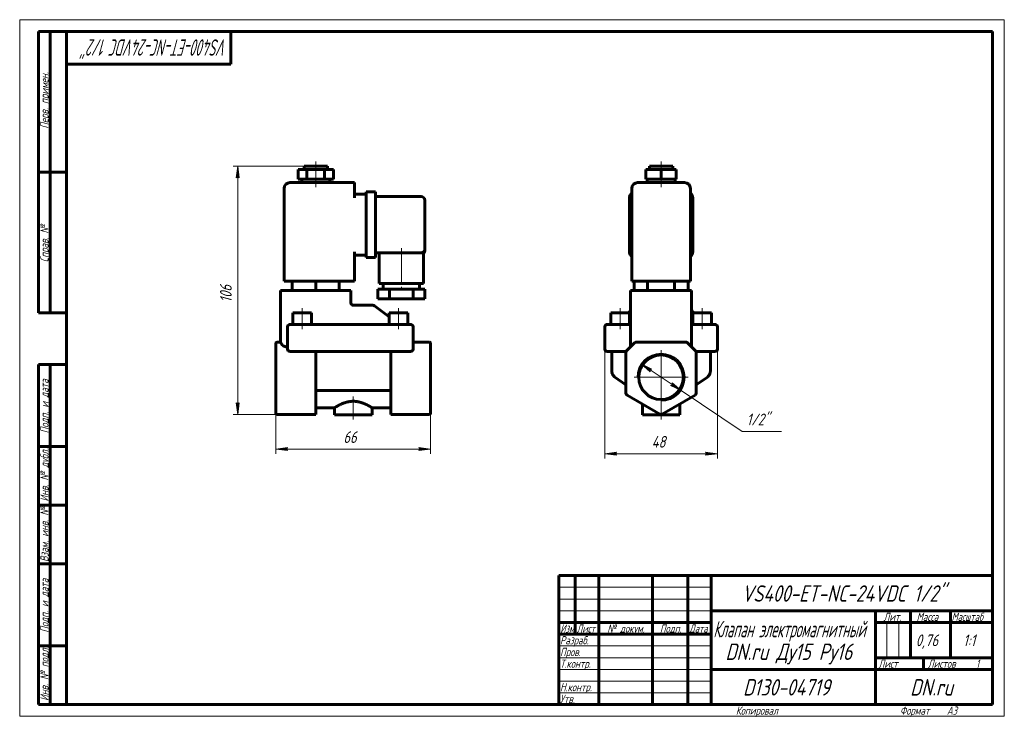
# Model space of a CAD drawing. Header units: millimetres. Extents: x 0 to 420, y 0 to 297.
import ezdxf

# ---------------------------------------------------------------- set-up
doc = ezdxf.new("R2010")
doc.units = ezdxf.units.MM
for name, pattern in [('K5LT_AXLED', [19.5, 15, -1.5, 1.5, -1.5]), ('K5LT_BASIC', [0]), ('K5LT_THIN', [0])]:
    doc.linetypes.add(name, pattern=pattern)
doc.layers.add('Системный слой', color=7, linetype='Continuous')
doc.layers.add('Системный слой (1)', color=251, linetype='Continuous', true_color=0x6c6c6c)
doc.styles.add('KDIMTEXTSTYLE', font='GOST_AU.SHX', dxfattribs={"width": 0.96, "oblique": 15, "height": 5})
doc.styles.add('KTEXTSTYLE', font='GOST_AU.SHX', dxfattribs={"width": 0.96, "height": 5})
doc.dimstyles.new('KDIMSTYLE (1.00)', dxfattribs={"dimtxt": 5, "dimasz": 1, "dimexe": 2, "dimexo": 0, "dimgap": 1, "dimtad": 1, "dimtxsty": 'KDIMTEXTSTYLE', "dimsah": 1, "dimcen": 0, "dimdle": 1, "dimadec": 0, "dimazin": 0, "dimtfac": 0.667, "dimtmove": 0, "dimatfit": 3, "dimfxl": 1, "dimtvp": 1, "dimtolj": 1, "dimtzin": 0, "dimarcsym": 0})

# ---------------------------------------------------------------- blocks, each defined once
blk = doc.blocks.new('U0')
at = {"layer": 'Системный слой (1)', "color": 150, "linetype": 'K5LT_BASIC', "lineweight": 60, "true_color": 0x0080ff}
for p, q in [((286.6, 173.33), (286.6, 173.35)), ((286.64, 173.08), (286.6, 173.33)), ((286.68, 172.98), (286.64, 173.08)), ((286.7, 172.94), (286.68, 172.98)), ((286.71, 172.92), (286.7, 172.94)), ((286.71, 172.91), (286.71, 172.92)), ((286.72, 172.91), (286.71, 172.91)), ((286.72, 172.9), (286.72, 172.91)), ((286.72, 172.89), (286.72, 172.9)), ((286.72, 172.9), (286.72, 172.9)), ((286.72, 172.9), (286.72, 172.9)), ((286.72, 172.9), (286.72, 172.9)), ((286.72, 172.9), (286.72, 172.9)), ((286.72, 172.9), (286.72, 172.9)), ((286.72, 172.9), (286.72, 172.9)), ((286.72, 172.9), (286.72, 172.9)), ((286.72, 172.9), (286.72, 172.9)), ((286.72, 172.9), (286.72, 172.9)), ((286.72, 172.9), (286.72, 172.9)), ((286.72, 172.9), (286.72, 172.9)), ((286.72, 172.9), (286.72, 172.9)), ((286.77, 172.83), (286.72, 172.89))]:
    blk.add_line(p, q, dxfattribs=at)
blk = doc.blocks.new('U1')
at = {"layer": 'Системный слой (1)', "color": 150, "linetype": 'K5LT_BASIC', "lineweight": 60, "true_color": 0x0080ff}
for p, q in [((258.6, 155.52), (258.6, 155.45)), ((258.6, 155.28), (258.6, 155.15))]:
    blk.add_line(p, q, dxfattribs=at)
blk = doc.blocks.new('U2')
at = {"layer": 'Системный слой (1)', "color": 150, "linetype": 'K5LT_BASIC', "lineweight": 60, "true_color": 0x0080ff}
for p, q in [((260.43, 172.83), (260.48, 172.89)), ((260.48, 172.89), (260.49, 172.9)), ((260.49, 172.91), (260.5, 172.92)), ((260.49, 172.9), (260.49, 172.91)), ((260.49, 172.91), (260.49, 172.91)), ((260.49, 172.9), (260.49, 172.9)), ((260.49, 172.9), (260.49, 172.9)), ((260.49, 172.9), (260.49, 172.9)), ((260.49, 172.9), (260.49, 172.9)), ((260.49, 172.9), (260.49, 172.9)), ((260.49, 172.9), (260.49, 172.9)), ((260.49, 172.9), (260.49, 172.9)), ((260.49, 172.9), (260.49, 172.9)), ((260.49, 172.9), (260.49, 172.9)), ((260.49, 172.9), (260.49, 172.9)), ((260.49, 172.9), (260.49, 172.9)), ((260.49, 172.9), (260.49, 172.9)), ((260.5, 172.92), (260.51, 172.94)), ((260.51, 172.94), (260.53, 172.98)), ((260.53, 172.98), (260.56, 173.08)), ((260.56, 173.08), (260.6, 173.33)), ((260.6, 173.33), (260.6, 173.35))]:
    blk.add_line(p, q, dxfattribs=at)
blk = doc.blocks.new('U3')
at = {"layer": 'Системный слой (1)', "color": 150, "linetype": 'K5LT_BASIC', "lineweight": 60, "true_color": 0x0080ff}
for p, q in [((288.6, 155.52), (288.6, 155.45)), ((288.6, 155.28), (288.6, 155.15))]:
    blk.add_line(p, q, dxfattribs=at)
blk = doc.blocks.new('U4')
at = {"layer": 'Системный слой (1)', "color": 150, "linetype": 'K5LT_BASIC', "lineweight": 60, "true_color": 0x0080ff}
for p, q in [((286.6, 181.57), (286.6, 173.35)), ((286.6, 173.35), (286.6, 157.57))]:
    blk.add_line(p, q, dxfattribs=at)
blk = doc.blocks.new('U5')
at = {"layer": 'Системный слой (1)', "color": 30, "linetype": 'K5LT_AXLED', "lineweight": 18, "true_color": 0xff8000}
for q in [(273.6, 156.07), (262.1, 144.57), (285.1, 144.57), (273.6, 133.07)]:
    blk.add_line((273.6, 144.57), q, dxfattribs=at)
blk = doc.blocks.new('D0')
at = {"layer": 'Системный слой (1)'}
for points in [[(254.1, 111.96), (254.6, 112.61), (249.6, 111.96), (254.6, 111.3)], [(292.6, 111.3), (297.6, 111.96), (292.6, 112.61), (293.1, 111.96)]]:
    blk.add_hatch(color=7, dxfattribs=at).paths.add_polyline_path(points)
at = {"layer": 'Системный слой (1)', "color": 7, "linetype": 'K5LT_THIN', "lineweight": 18}
for p, q in [((249.6, 161.32), (249.6, 109.96)), ((297.6, 161.32), (297.6, 109.96)), ((249.6, 111.96), (254.6, 112.61)), ((254.6, 111.3), (249.6, 111.96)), ((254.6, 112.61), (254.1, 111.96)), ((254.1, 111.96), (254.6, 111.3)), ((293.1, 111.96), (292.6, 112.61)), ((292.6, 112.61), (297.6, 111.96)), ((297.6, 111.96), (292.6, 111.3)), ((292.6, 111.3), (293.1, 111.96))]:
    blk.add_line(p, q, dxfattribs=at)
blk.add_wipeout([(269.58, 112.96), (269.58, 120.34), (277.3, 120.34), (277.3, 112.96)]).dxf.layer = 'Системный слой (1)'
blk.add_line((249.6, 111.96), (297.6, 111.96), dxfattribs=at)
at = {"layer": 'Системный слой (1)', "color": 7, "insert": (269.58, 119.54), "char_height": 5, "attachment_point": 1, "style": 'KTEXTSTYLE'}
blk.add_mtext('\\H5.0;\\W1.000;\\Q15;\\Q15;\\W0.965;48', dxfattribs=at)
blk = doc.blocks.new('KDIMARROW_01')
at = {"layer": 'Системный слой'}
blk.add_hatch(color=0, dxfattribs=at).paths.add_polyline_path([(-5, -0.66), (0, 0), (-5, 0.66), (-4.5, 0)])
at = {"layer": 'Системный слой', "color": 0, "linetype": 'K5LT_THIN', "lineweight": 18}
for p, q in [((-4.5, 0), (-5, 0.66)), ((-5, 0.66), (0, 0)), ((0, 0), (-5, -0.66)), ((-5, -0.66), (-4.5, 0))]:
    blk.add_line(p, q, dxfattribs=at)
at = {"layer": 'Системный слой (1)', "color": 0, "linetype": 'K5LT_THIN', "lineweight": 18}
blk.add_line((109.29, 144.57), (108.29, 144.57), dxfattribs=at)
blk = doc.blocks.new('D1')
at = {"layer": 'Системный слой (1)'}
for points in [[(269.61, 148.03), (265.08, 150.26), (268.87, 146.93), (268.83, 147.76)], [(282.12, 138.87), (278.33, 142.2), (278.38, 141.37), (277.6, 141.1)]]:
    blk.add_hatch(color=7, dxfattribs=at).paths.add_polyline_path(points)
at = {"layer": 'Системный слой (1)', "color": 7, "linetype": 'K5LT_THIN', "lineweight": 18}
for p, q in [((265.08, 150.26), (269.61, 148.03)), ((268.87, 146.93), (265.08, 150.26)), ((265.08, 150.26), (282.12, 138.87)), ((269.61, 148.03), (268.83, 147.76)), ((268.83, 147.76), (268.87, 146.93)), ((277.6, 141.1), (278.38, 141.37)), ((282.12, 138.87), (277.6, 141.1)), ((278.38, 141.37), (278.33, 142.2)), ((278.33, 142.2), (282.12, 138.87))]:
    blk.add_line(p, q, dxfattribs=at)
blk.add_wipeout([(310.12, 122.49), (310.12, 129.87), (322.41, 129.87), (322.41, 122.49)]).dxf.layer = 'Системный слой (1)'
for p, q in [((282.12, 138.87), (308.12, 121.49)), ((308.12, 121.49), (324.92, 121.49))]:
    blk.add_line(p, q, dxfattribs=at)
at = {"layer": 'Системный слой (1)', "color": 7, "insert": (310.12, 129.08), "char_height": 5, "attachment_point": 1, "style": 'KTEXTSTYLE'}
blk.add_mtext('\\H5.0;\\W1.000;\\Q15;\\Q15;\\W0.965;1/2"', dxfattribs=at)
blk = doc.blocks.new('U6')
at = {"layer": 'Системный слой (1)', "color": 150, "linetype": 'K5LT_BASIC', "lineweight": 60, "true_color": 0x0080ff}
for p, q in [((126.29, 131.57), (134.29, 131.57)), ((150.29, 131.57), (158.29, 131.57))]:
    blk.add_line(p, q, dxfattribs=at)
blk = doc.blocks.new('U7')
at = {"layer": 'Системный слой (1)', "color": 150, "linetype": 'K5LT_BASIC', "lineweight": 60, "true_color": 0x0080ff}
for p, q in [((172.79, 199.07), (172.79, 199.07)), ((172.79, 199.07), (172.79, 198.68)), ((172.79, 198.68), (172.79, 198.68)), ((172.79, 198.68), (172.79, 198.68))]:
    blk.add_line(p, q, dxfattribs=at)
blk = doc.blocks.new('D2')
at = {"layer": 'Системный слой (1)'}
for points in [[(109.29, 113.96), (114.29, 114.61), (113.79, 113.96), (114.29, 113.3)], [(170.29, 113.3), (175.29, 113.96), (170.29, 114.61), (170.79, 113.96)]]:
    blk.add_hatch(color=7, dxfattribs=at).paths.add_polyline_path(points)
at = {"layer": 'Системный слой (1)', "color": 7, "linetype": 'K5LT_THIN', "lineweight": 18}
for p, q in [((109.29, 129.29), (109.29, 111.96)), ((175.29, 129.29), (175.29, 111.96)), ((109.29, 113.96), (114.29, 114.61)), ((114.29, 113.3), (109.29, 113.96)), ((114.29, 114.61), (113.79, 113.96)), ((113.79, 113.96), (114.29, 113.3)), ((170.79, 113.96), (170.29, 114.61)), ((170.29, 114.61), (175.29, 113.96)), ((175.29, 113.96), (170.29, 113.3)), ((170.29, 113.3), (170.79, 113.96))]:
    blk.add_line(p, q, dxfattribs=at)
blk.add_wipeout([(138.08, 114.96), (138.08, 122.34), (146.17, 122.34), (146.17, 114.96)]).dxf.layer = 'Системный слой (1)'
blk.add_line((109.29, 113.96), (175.29, 113.96), dxfattribs=at)
at = {"layer": 'Системный слой (1)', "color": 7, "insert": (138.08, 121.54), "char_height": 5, "attachment_point": 1, "style": 'KTEXTSTYLE'}
blk.add_mtext('\\H5.0;\\W1.000;\\Q15;\\Q15;\\W0.965;66', dxfattribs=at)
blk = doc.blocks.new('D3')
at = {"layer": 'Системный слой (1)'}
for points in [[(93.69, 229.57), (93.03, 234.57), (92.37, 229.57), (93.03, 230.07)], [(93.03, 128.72), (93.69, 133.72), (93.03, 133.22), (92.37, 133.72)]]:
    blk.add_hatch(color=7, dxfattribs=at).paths.add_polyline_path(points)
at = {"layer": 'Системный слой (1)', "color": 7, "linetype": 'K5LT_THIN', "lineweight": 18}
for p, q in [((121.29, 234.57), (91.03, 234.57)), ((92.37, 229.57), (93.03, 234.57)), ((93.03, 234.57), (93.69, 229.57)), ((93.03, 230.07), (92.37, 229.57)), ((93.69, 229.57), (93.03, 230.07)), ((93.03, 128.72), (92.37, 133.72)), ((92.37, 133.72), (93.03, 133.22)), ((93.03, 133.22), (93.69, 133.72)), ((93.69, 133.72), (93.03, 128.72)), ((118.04, 128.72), (91.03, 128.72))]:
    blk.add_line(p, q, dxfattribs=at)
blk.add_wipeout([(92.03, 176.43), (84.65, 176.43), (84.65, 186.44), (92.03, 186.44)]).dxf.layer = 'Системный слой (1)'
blk.add_line((93.03, 234.57), (93.03, 128.72), dxfattribs=at)
at = {"layer": 'Системный слой (1)', "color": 7, "insert": (85.45, 176.43), "char_height": 5, "attachment_point": 1, "rotation": 90, "style": 'KTEXTSTYLE'}
blk.add_mtext('\\H5.0;\\W1.000;\\Q15;\\Q15;\\W0.965;106', dxfattribs=at)
blk = doc.blocks.new('U8')
at = {"color": 7, "linetype": 'K5LT_THIN', "lineweight": 18}
for p, q in [((0, 0), (0, 297)), ((0, 297), (420, 297)), ((420, 297), (420, 0)), ((230, 55), (295, 55)), ((230, 50), (295, 50)), ((230, 45), (295, 45)), ((369.96, 25), (369.96, 40)), ((374.98, 25), (374.98, 40)), ((230, 30), (295, 30)), ((230, 25), (295, 25)), ((230, 20), (295, 20)), ((230, 15), (295, 15)), ((230, 10), (295, 10)), ((420, 0), (0, 0))]:
    blk.add_line(p, q, dxfattribs=at)
at = {"color": 150, "linetype": 'K5LT_BASIC', "lineweight": 60, "true_color": 0x0080ff}
for p, q in [((8, 172), (8, 292)), ((20, 292), (8, 292)), ((13, 172), (13, 292)), ((20, 5), (20, 292)), ((20, 292), (415, 292)), ((90, 292), (90, 278)), ((415, 292), (415, 5)), ((90, 278), (20, 278)), ((20, 232), (8, 232)), ((20, 172), (8, 172)), ((8, 5), (8, 150)), ((20, 150), (8, 150)), ((13, 5), (13, 150)), ((20, 115), (8, 115)), ((20, 90), (8, 90)), ((20, 65), (8, 65)), ((230, 60), (415, 60)), ((230, 5), (230, 60)), ((237, 35), (237, 60)), ((247, 5), (247, 60)), ((270, 5), (270, 60)), ((285, 5), (285, 60)), ((295, 5), (295, 60)), ((295, 45), (415, 45)), ((365, 5), (365, 45)), ((380, 25), (380, 45)), ((397, 25), (397, 45)), ((230, 40), (295, 40)), ((365, 40), (380, 40)), ((380, 40), (415, 40)), ((230, 35), (295, 35)), ((20, 30), (8, 30)), ((365, 25), (415, 25)), ((385.57, 20), (385.57, 25)), ((295, 20), (365, 20)), ((365, 20), (415, 20)), ((20, 5), (8, 5)), ((415, 5), (20, 5))]:
    blk.add_line(p, q, dxfattribs=at)
at = {"color": 7, "attachment_point": 1, "style": 'KTEXTSTYLE'}
for s, insert, char_height, rotation in [('\\H5.0;\\W1.000;\\Q15;\\Q15;\\W0.680;\\H7.00;VS400-ET-NC-24VDC 1/2"', (88.63, 281.64), 7, 180), ('\\H5.0;\\W1.000;\\Q15;\\Q15;\\W0.965;\\H3.50;Перв. примен.', (8.82, 250.52), 3.5, 90), ('\\H5.0;\\W1.000;\\Q15;\\Q15;\\W0.965;\\H3.50;Справ. №', (8.82, 193.63), 3.5, 90), ('\\H5.0;\\W1.000;\\Q15;\\Q15;\\W0.965;\\H3.50;Подп. и дата', (8.82, 120.66), 3.5, 90), ('\\H5.0;\\W1.000;\\Q15;\\Q15;\\W0.965;\\H3.50;Инв. № дубл.', (8.82, 91.57), 3.5, 90), ('\\H5.0;\\W1.000;\\Q15;\\Q15;\\W0.965;\\H3.50;Взам. инв. №', (8.82, 65.8), 3.5, 90), ('\\H5.0;\\W1.000;\\Q15;\\Q15;\\W0.965;\\H3.50;Подп. и дата', (8.82, 35.66), 3.5, 90), ('\\H5.0;\\W1.000;\\Q15;\\Q15;\\W0.965;\\H3.50;Инв. № подл.', (8.82, 6.57), 3.5, 90)]:
    blk.add_mtext(s, dxfattribs=dict(at, insert=insert, char_height=char_height, rotation=rotation))
for s, insert, char_height in [('\\H5.0;\\W1.000;\\Q15;\\Q15;\\W0.965;\\H7.00;VS400-ET-NC-24VDC 1/2"', (307.98, 55.86), 7), ('\\H5.0;\\W1.000;\\Q15;\\Q15;\\W0.965;\\H3.50;Лит.', (368.47, 44.18), 3.5), ('\\H5.0;\\W1.000;\\Q15;\\Q15;\\W0.965;\\H3.50;Масса', (382.58, 44.18), 3.5), ('\\H5.0;\\W1.000;\\Q15;\\Q15;\\W0.930;\\H3.50;Масштаб', (397.52, 44.18), 3.5), ('\\H5.0;\\W1.000;\\Q15;\\Q15;\\W0.784;\\H3.50;Изм.', (230.62, 39.18), 3.5), ('\\H5.0;\\W1.000;\\Q15;\\Q15;\\W0.799;\\H3.50;Лист', (237.61, 39.18), 3.5), ('\\H5.0;\\W1.000;\\Q15;\\Q15;\\W0.965;\\H3.50;№ докум.', (250.63, 39.18), 3.5), ('\\H5.0;\\W1.000;\\Q15;\\Q15;\\W0.965;\\H3.50;Подп.', (273.1, 39.18), 3.5), ('\\H5.0;\\W1.000;\\Q15;\\Q15;\\W0.799;\\H3.50;Дата', (285.61, 39.18), 3.5), ('\\H5.0;\\W1.000;\\Q15;\\Q15;\\W0.672;\\H7.00;Клапан электромагнитный', (295.88, 40.69), 7), ('\\H5.0;\\W1.000;\\Q15;\\Q15;\\W0.965;\\H3.50;Разраб.', (230.5, 34.18), 3.5), ('\\H5.0;\\W1.000;\\Q15;\\Q15;\\W0.965;0,76', (382.23, 34.9), 5), ('\\H5.0;\\W1.000;\\Q15;\\Q15;\\W0.965;{\\c16711680;1:1}', (402.44, 34.9), 5), ('\\H5.0;\\W1.000;\\Q15;\\Q15;\\W0.965;\\H7.00;DN.ru Ду15 Ру16', (301.04, 31.02), 7), ('\\H5.0;\\W1.000;\\Q15;\\Q15;\\W0.965;\\H3.50;Пров.', (230.5, 29.18), 3.5), ('\\H5.0;\\W1.000;\\Q15;\\Q15;\\W0.965;\\H3.50;Т.контр.', (230.5, 24.18), 3.5), ('\\H5.0;\\W1.000;\\Q15;\\Q15;\\W0.965;\\H3.50;Лист', (366.32, 24.18), 3.5), ('\\H5.0;\\W1.000;\\Q15;\\Q15;\\W0.965;\\H3.50;Листов', (387.36, 24.18), 3.5), ('\\H5.0;\\W1.000;\\Q15;\\Q15;\\W0.965;\\H3.50;1', (407.91, 24.18), 3.5), ('\\H5.0;\\W1.000;\\Q15;\\Q15;\\W0.965;\\H3.50;Н.контр.', (230.5, 14.18), 3.5), ('\\H5.0;\\W1.000;\\Q15;\\Q15;\\W0.965;\\H7.00;D130-04719', (308.54, 15.86), 7), ('\\H5.0;\\W1.000;\\Q15;\\Q15;\\W0.965;\\H7.00;DN.ru', (379.84, 15.86), 7), ('\\H5.0;\\W1.000;\\Q15;\\Q15;\\W0.965;\\H3.50;Утв.', (230.5, 9.18), 3.5), ('\\H5.0;\\W1.000;\\Q15;\\Q15;\\W0.965;\\H3.50;Копировал', (305.5, 4.18), 3.5), ('\\H5.0;\\W1.000;\\Q15;\\Q15;\\W0.965;\\H3.50;Формат', (375.5, 4.18), 3.5), ('\\H5.0;\\W1.000;\\Q15;\\Q15;\\W0.965;\\H3.50;A3', (395.5, 4.18), 3.5)]:
    blk.add_mtext(s, dxfattribs=dict(at, insert=insert, char_height=char_height))

msp = doc.modelspace()

# ---------------------------------------------------------------- linework, layer by layer
at = {"layer": 'Системный слой (1)', "color": 30, "linetype": 'K5LT_AXLED', "lineweight": 18, "true_color": 0xff8000}
for p, q in [((126.294, 231.065), (126.294, 236.565)), ((273.603, 231.065), (273.603, 236.565)), ((126.294, 225.565), (126.294, 231.065)), ((273.603, 225.565), (273.603, 231.065)), ((162.794, 199.565), (162.794, 180.065)), ((120.544, 165.065), (120.544, 174.065)), ((161.544, 165.065), (161.544, 174.065)), ((256.103, 165.065), (256.103, 174.065)), ((291.103, 165.065), (291.103, 174.065)), ((142.294, 136.318), (142.294, 126.565)), ((273.603, 126.565), (273.603, 136.318))]:
    msp.add_line(p, q, dxfattribs=at)
at = {"layer": 'Системный слой (1)', "color": 150, "linetype": 'K5LT_BASIC', "lineweight": 60, "true_color": 0x0080ff}
for p, q in [((118.794, 229.065), (118.794, 233.065)), ((118.794, 233.065), (122.544, 233.065)), ((121.294, 234.565), (131.294, 234.565)), ((121.294, 233.065), (121.294, 234.565)), ((122.544, 233.065), (130.044, 233.065)), ((122.544, 229.065), (122.544, 233.065)), ((130.044, 233.065), (133.794, 233.065)), ((130.044, 229.065), (130.044, 233.065)), ((131.294, 233.065), (131.294, 234.565)), ((133.794, 229.065), (133.794, 233.065)), ((267.108, 233.065), (273.603, 233.065)), ((267.108, 229.065), (267.108, 233.065)), ((268.603, 234.565), (278.603, 234.565)), ((268.603, 233.065), (268.603, 234.565)), ((273.603, 229.065), (273.603, 233.065)), ((273.603, 233.065), (280.098, 233.065)), ((278.603, 233.065), (278.603, 234.565)), ((280.098, 229.065), (280.098, 233.065)), ((142.794, 227.565), (115.294, 227.565)), ((118.794, 229.065), (122.544, 229.065)), ((120.294, 227.565), (120.294, 229.065)), ((122.544, 229.065), (130.044, 229.065)), ((130.044, 229.065), (133.794, 229.065)), ((132.294, 227.565), (132.294, 229.065)), ((142.794, 227.565), (142.794, 225.065)), ((283.603, 227.565), (263.603, 227.565)), ((267.108, 229.065), (273.603, 229.065)), ((267.603, 227.565), (267.603, 229.065)), ((273.603, 229.065), (280.098, 229.065)), ((279.603, 227.565), (279.603, 229.065)), ((112.794, 185.565), (112.794, 225.065)), ((142.794, 221.065), (142.794, 225.065)), ((147.794, 221.065), (147.794, 223.565)), ((147.794, 223.565), (151.794, 223.565)), ((151.794, 223.565), (151.794, 221.065)), ((261.103, 185.565), (261.103, 225.065)), ((286.103, 185.565), (286.103, 225.065)), ((142.794, 222.565), (147.794, 222.565)), ((147.794, 221.065), (147.794, 198.065)), ((151.794, 221.565), (171.294, 221.565)), ((151.794, 221.065), (151.794, 198.065)), ((172.794, 220.065), (172.794, 199.065)), ((260.103, 198.065), (260.103, 221.065)), ((287.103, 221.065), (287.103, 198.065)), ((142.794, 185.565), (142.794, 198.065)), ((147.794, 195.565), (147.794, 198.065)), ((151.794, 198.065), (151.794, 195.565)), ((151.794, 197.565), (171.294, 197.565)), ((153.294, 197.565), (153.294, 184.565)), ((171.294, 197.565), (172.294, 197.565)), ((172.294, 197.565), (172.294, 184.565)), ((172.794, 199.065), (172.794, 198.683)), ((172.794, 198.807), (172.794, 198.822)), ((172.794, 198.683), (172.794, 198.683)), ((172.794, 198.683), (172.794, 198.683)), ((142.794, 196.565), (147.794, 196.565)), ((147.794, 195.565), (151.794, 195.565)), ((115.294, 185.565), (112.794, 185.565)), ((115.294, 185.565), (142.794, 185.565)), ((116.294, 185.565), (116.294, 181.565)), ((126.294, 185.565), (126.294, 181.565)), ((136.294, 185.565), (136.294, 181.565)), ((263.603, 185.565), (261.103, 185.565)), ((262.056, 185.565), (262.056, 181.565)), ((263.603, 185.565), (283.603, 185.565)), ((267.829, 185.565), (267.829, 181.565)), ((279.376, 185.565), (279.376, 181.565)), ((286.103, 185.565), (283.603, 185.565)), ((285.15, 185.565), (285.15, 181.565)), ((111.294, 181.565), (111.294, 159.565)), ((111.294, 181.565), (113.794, 181.565)), ((138.794, 181.565), (113.794, 181.565)), ((138.794, 181.565), (141.294, 181.565)), ((141.294, 181.565), (141.294, 176.055)), ((152.794, 182.065), (152.794, 178.065)), ((157.794, 182.065), (152.794, 182.065)), ((172.294, 184.565), (153.294, 184.565)), ((155.044, 184.565), (155.044, 182.065)), ((167.794, 182.065), (157.794, 182.065)), ((157.794, 182.065), (157.794, 178.065)), ((167.794, 182.065), (167.794, 178.065)), ((172.794, 182.065), (167.794, 182.065)), ((170.544, 184.565), (170.544, 182.065)), ((172.794, 182.065), (172.794, 178.065)), ((260.603, 181.565), (263.103, 181.565)), ((260.603, 181.565), (260.603, 157.565)), ((284.103, 181.565), (263.103, 181.565)), ((284.103, 181.565), (286.603, 181.565)), ((157.794, 178.065), (152.794, 178.065)), ((167.794, 178.065), (157.794, 178.065)), ((172.794, 178.065), (167.794, 178.065)), ((141.294, 176.21), (141.294, 176.055)), ((141.294, 176.055), (141.294, 176.055)), ((141.294, 176.055), (141.294, 176.055)), ((142.294, 175.275), (142.294, 175.275)), ((150.706, 175.275), (142.294, 175.275)), ((151.312, 175.071), (157.544, 170.325)), ((260.487, 172.902), (259.388, 172.065)), ((286.719, 172.902), (287.817, 172.065)), ((116.544, 172.065), (124.544, 172.065)), ((116.544, 167.065), (116.544, 172.065)), ((124.544, 167.065), (124.544, 172.065)), ((157.544, 167.065), (157.544, 172.065)), ((157.544, 172.065), (165.544, 172.065)), ((165.544, 167.065), (165.544, 172.065)), ((252.103, 172.065), (260.103, 172.065)), ((252.103, 167.065), (252.103, 172.065)), ((260.103, 167.065), (260.103, 172.065)), ((287.103, 172.065), (295.103, 172.065)), ((287.103, 167.065), (287.103, 172.065)), ((295.103, 167.065), (295.103, 172.065)), ((114.294, 166.065), (114.294, 156.565)), ((115.294, 167.065), (117.294, 167.065)), ((164.794, 167.065), (117.294, 167.065)), ((164.794, 167.065), (166.794, 167.065)), ((167.794, 156.565), (167.794, 166.065)), ((249.603, 166.065), (249.603, 156.565)), ((250.603, 167.065), (252.603, 167.065)), ((252.603, 167.065), (260.603, 167.065)), ((286.603, 167.065), (294.603, 167.065)), ((294.603, 167.065), (296.603, 167.065)), ((297.603, 166.065), (297.603, 156.565)), ((109.294, 158.919), (109.294, 159.065)), ((109.294, 155.505), (109.294, 158.919)), ((109.294, 155.151), (109.294, 155.505)), ((111.295, 159.565), (109.794, 159.565)), ((113.794, 157.565), (114.294, 157.565)), ((117.294, 155.565), (115.294, 155.565)), ((117.294, 155.565), (164.794, 155.565)), ((126.294, 137.803), (126.294, 155.565)), ((158.294, 137.803), (158.294, 155.565)), ((166.794, 155.565), (164.794, 155.565)), ((167.794, 159.565), (174.794, 159.565)), ((175.294, 159.065), (175.294, 158.919)), ((175.294, 155.505), (175.294, 158.919)), ((175.294, 155.505), (175.294, 155.151)), ((252.603, 155.565), (250.603, 155.565)), ((252.603, 155.565), (252.603, 147.09)), ((252.603, 155.565), (258.603, 155.565)), ((258.603, 155.565), (258.892, 155.855)), ((258.603, 155.565), (258.603, 155.151)), ((262.31, 159.272), (258.896, 155.858)), ((284.189, 159.565), (263.017, 159.565)), ((288.31, 155.858), (284.896, 159.272)), ((288.603, 155.565), (288.313, 155.855)), ((288.603, 155.565), (288.603, 155.565)), ((288.603, 155.565), (288.603, 155.151)), ((288.603, 155.565), (294.603, 155.565)), ((294.603, 155.565), (294.603, 147.09)), ((296.603, 155.565), (294.603, 155.565)), ((109.294, 137.803), (109.294, 155.151)), ((175.294, 137.803), (175.294, 155.151)), ((258.603, 155.151), (258.603, 137.803)), ((288.603, 137.803), (288.603, 155.151)), ((258.603, 141.265), (253.861, 144.647)), ((293.345, 144.647), (288.603, 141.265)), ((127.305, 138.917), (157.282, 138.917)), ((109.294, 137.37), (109.294, 137.803)), ((109.294, 129.287), (109.294, 137.37)), ((126.294, 137.803), (126.294, 136.937)), ((126.294, 128.854), (126.294, 136.937)), ((158.294, 136.937), (158.294, 137.803)), ((158.294, 128.854), (158.294, 136.937)), ((175.294, 137.803), (175.294, 137.37)), ((175.294, 129.287), (175.294, 137.37)), ((259.103, 136.937), (273.103, 128.854)), ((274.103, 128.854), (288.103, 136.937)), ((134.294, 131.565), (134.294, 128.565)), ((150.294, 131.565), (150.294, 128.565)), ((265.603, 133.184), (265.603, 128.565)), ((281.603, 133.184), (281.603, 128.565)), ((109.294, 129.22), (109.294, 129.287)), ((109.794, 128.72), (126.294, 128.72)), ((126.294, 128.854), (126.294, 128.72)), ((150.294, 128.565), (134.294, 128.565)), ((158.294, 128.72), (158.294, 128.854)), ((158.294, 128.72), (174.794, 128.72)), ((175.294, 129.287), (175.294, 129.22)), ((281.603, 128.565), (265.603, 128.565))]:
    msp.add_line(p, q, dxfattribs=at)
msp.add_circle((273.603, 144.565), 9.5, dxfattribs=at)
for centre, radius, start, end in [((115.294, 225.065), 2.5, 90, 180), ((263.603, 225.065), 2.5, 90, 180), ((283.603, 225.065), 2.5, 0, 90), ((262.603, 221.065), 2.5, 126.8699, 180), ((284.603, 221.065), 2.5, 0, 53.1301), ((171.294, 220.065), 1.5, 0, 90), ((171.294, 199.065), 1.5, 270, 0), ((171.294, 199.065), 1.5, 270.44711, 0), ((171.294, 198.683), 1.5, 311.81031, 0), ((262.603, 198.065), 2.5, 180, 233.1301), ((284.603, 198.065), 2.5, 306.8699, 0), ((142.294, 176.275), 1, 180, 270), ((150.706, 174.275), 1, 52.70853, 90), ((115.294, 166.065), 1, 90, 180), ((166.794, 166.065), 1, 0, 90), ((250.603, 166.065), 1, 90, 180), ((296.603, 166.065), 1, 0, 90), ((109.794, 159.065), 0.5, 90, 180), ((115.294, 156.565), 1, 180, 270), ((166.794, 156.565), 1, 270, 0), ((174.794, 159.065), 0.5, 0, 90), ((250.603, 156.565), 1, 180, 270), ((259.603, 155.151), 1, 135, 180), ((263.017, 158.565), 1, 90, 135), ((284.189, 158.565), 1, 45, 90), ((287.603, 155.151), 1, 0, 45), ((296.603, 156.565), 1, 270, 0), ((259.603, 137.803), 1, 180, 240), ((287.603, 137.803), 1, 300, 0), ((109.794, 129.22), 0.5, 180, 270), ((174.794, 129.22), 0.5, 270, 0), ((273.603, 129.72), 1, 240, 300)]:
    msp.add_arc(centre, radius, start, end, dxfattribs=at)
at = {"layer": 'Системный слой (1)', "color": 7, "linetype": 'K5LT_THIN', "lineweight": 18}
msp.add_arc((273.603, 144.565), 10.247, 270, 180, dxfattribs=at)
at = {"layer": 'Системный слой (1)', "color": 150, "linetype": 'K5LT_BASIC', "lineweight": 60, "true_color": 0x0080ff}
for start_param, end_param in [(0.0004646, 0.0005387), (0, 0.0002688), (0.0002688, 0.0004646)]:
    msp.add_ellipse((142.294, 176.055), major_axis=(-1, 0), ratio=0.8913849, start_param=start_param, end_param=end_param, dxfattribs=at)
for points, knots in [([(172.794, 198.683), (172.794, 198.683), (172.794, 198.683), (172.794, 198.679), (172.794, 198.675), (172.793, 198.667), (172.793, 198.663), (172.793, 198.65), (172.793, 198.641), (172.792, 198.616), (172.791, 198.599), (172.788, 198.548), (172.784, 198.514), (172.771, 198.415), (172.758, 198.35), (172.722, 198.221), (172.7, 198.158), (172.648, 198.035), (172.618, 197.975), (172.549, 197.86), (172.511, 197.805), (172.428, 197.7), (172.384, 197.651), (172.329, 197.598), (172.322, 197.592), (172.314, 197.584), (172.313, 197.583), (172.306, 197.577), (172.3, 197.571), (172.294, 197.565)], [0.0015295, 0.0015295, 0.0015295, 0.0015295, 0.0061182, 0.0061182, 0.146493, 0.146493, 0.2975747, 0.2975747, 0.599738, 0.599738, 1.2040646, 1.2040646, 2.4127178, 2.4127178, 4.7757915, 4.7757915, 7.1589078, 7.1589078, 9.54946, 9.54946, 11.9358385, 11.9358385, 14.3022232, 14.3022232, 14.6500446, 14.6500446, 14.6901943, 14.6901943, 14.9968073, 14.9968073, 14.9968073, 14.9968073]), ([(172.794, 198.683), (172.794, 198.683), (172.794, 198.683), (172.794, 198.679), (172.794, 198.675), (172.793, 198.667), (172.793, 198.662), (172.793, 198.658), (172.793, 198.658), (172.793, 198.648), (172.793, 198.639), (172.792, 198.612), (172.791, 198.594), (172.787, 198.54), (172.783, 198.504), (172.769, 198.402), (172.755, 198.337), (172.718, 198.209), (172.696, 198.146), (172.642, 198.023), (172.611, 197.963), (172.542, 197.849), (172.503, 197.794), (172.419, 197.69), (172.374, 197.641), (172.323, 197.592), (172.319, 197.588), (172.311, 197.581), (172.307, 197.577), (172.303, 197.574)], [0.0042382, 0.0042382, 0.0042382, 0.0042382, 0.0127147, 0.0127147, 0.1526946, 0.1526946, 0.3017981, 0.3017981, 0.3138657, 0.3138657, 0.636208, 0.636208, 1.2808924, 1.2808924, 2.5702613, 2.5702613, 4.9372312, 4.9372312, 7.3230303, 7.3230303, 9.7140965, 9.7140965, 12.1012467, 12.1012467, 14.4681782, 14.4681782, 14.6506356, 14.6506356, 14.8464861, 14.8464861, 14.8464861, 14.8464861]), ([(172.794, 198.683), (172.794, 198.676), (172.794, 198.669), (172.793, 198.655), (172.793, 198.647), (172.793, 198.631), (172.792, 198.623), (172.792, 198.608), (172.791, 198.6), (172.79, 198.583), (172.79, 198.574), (172.789, 198.566)], [0, 0, 0, 0, 0.8773534, 0.8773534, 1.8773534, 1.8773534, 2.8773534, 2.8773534, 3.8773534, 3.8773534, 5, 5, 5, 5]), ([(172.794, 198.683), (172.794, 198.676), (172.794, 198.669), (172.793, 198.655), (172.793, 198.647), (172.793, 198.631), (172.792, 198.623), (172.792, 198.607), (172.791, 198.599), (172.79, 198.583), (172.79, 198.574), (172.789, 198.565)], [0, 0, 0, 0, 0.8742674, 0.8742674, 1.8742674, 1.8742674, 2.8742674, 2.8742674, 3.8742674, 3.8742674, 5, 5, 5, 5]), ([(141.294, 176.275), (141.294, 176.273), (141.294, 176.271), (141.294, 176.267), (141.294, 176.265), (141.294, 176.26), (141.294, 176.258), (141.294, 176.254), (141.294, 176.252), (141.294, 176.248), (141.294, 176.246), (141.294, 176.244)], [0, 0, 0, 0, 0.4, 0.4, 0.8, 0.8, 1.2, 1.2, 1.6, 1.6, 2, 2, 2, 2]), ([(142.294, 175.275), (142.248, 175.275), (142.202, 175.278), (142.111, 175.291), (142.066, 175.3), (141.976, 175.325), (141.933, 175.341), (141.847, 175.379), (141.805, 175.401), (141.726, 175.451), (141.687, 175.478), (141.615, 175.539), (141.58, 175.573), (141.516, 175.644), (141.487, 175.682), (141.434, 175.762), (141.41, 175.804), (141.37, 175.89), (141.352, 175.934), (141.333, 175.996), (141.328, 176.013), (141.321, 176.041), (141.319, 176.052), (141.316, 176.066), (141.315, 176.071), (141.311, 176.087), (141.309, 176.1), (141.302, 176.144), (141.298, 176.175), (141.295, 176.22), (141.294, 176.234), (141.294, 176.257), (141.294, 176.266), (141.294, 176.275)], [0, 0, 0, 0, 1.6624192, 1.6624192, 3.3349157, 3.3349157, 5.0249818, 5.0249818, 6.7270673, 6.7270673, 8.4343305, 8.4343305, 10.1659047, 10.1659047, 11.9074943, 11.9074943, 13.6438397, 13.6438397, 15.3628677, 15.3628677, 16.0056146, 16.0056146, 16.4033081, 16.4033081, 16.5598581, 16.5598581, 17.0217443, 17.0217443, 18.1702238, 18.1702238, 18.6626588, 18.6626588, 19, 19, 19, 19]), ([(111.423, 159.272), (111.421, 159.278), (111.417, 159.288), (111.412, 159.303), (111.407, 159.318), (111.402, 159.332), (111.397, 159.346), (111.392, 159.359), (111.387, 159.372), (111.382, 159.385), (111.377, 159.397), (111.372, 159.41), (111.366, 159.425), (111.358, 159.443), (111.35, 159.463), (111.342, 159.481), (111.334, 159.497), (111.327, 159.512), (111.319, 159.529), (111.31, 159.545), (111.303, 159.557), (111.298, 159.564), (111.296, 159.565), (111.295, 159.565)], [0, 0, 0, 0, 0.0292172, 0.0580562, 0.0866288, 0.1147828, 0.1427663, 0.1704726, 0.1980395, 0.2253545, 0.2525879, 0.2825013, 0.3151604, 0.3624693, 0.4216852, 0.4807683, 0.5279377, 0.5796443, 0.6515114, 0.7415329, 0.8313889, 0.916829, 1, 1, 1, 1]), ([(253.861, 144.647), (253.86, 144.648), (253.859, 144.648), (253.852, 144.653), (253.845, 144.658), (253.83, 144.669), (253.822, 144.675), (253.798, 144.693), (253.782, 144.705), (253.734, 144.743), (253.702, 144.768), (253.609, 144.846), (253.549, 144.901), (253.397, 145.052), (253.308, 145.152), (253.144, 145.365), (253.069, 145.477), (252.935, 145.711), (252.875, 145.833), (252.773, 146.084), (252.731, 146.213), (252.664, 146.474), (252.639, 146.606), (252.61, 146.85), (252.603, 146.961), (252.603, 147.078), (252.603, 147.084), (252.603, 147.09)], [0.0044965, 0.0044965, 0.0044965, 0.0044965, 0.017986, 0.017986, 0.178024, 0.178024, 0.3695374, 0.3695374, 0.7525644, 0.7525644, 1.5186183, 1.5186183, 3.050726, 3.050726, 5.5772136, 5.5772136, 8.1265174, 8.1265174, 10.6872087, 10.6872087, 13.2430992, 13.2430992, 15.7874058, 15.7874058, 17.8878391, 17.8878391, 17.9990735, 17.9990735, 17.9990735, 17.9990735]), ([(293.345, 144.647), (293.345, 144.648), (293.346, 144.648), (293.353, 144.653), (293.36, 144.658), (293.375, 144.669), (293.383, 144.675), (293.408, 144.693), (293.424, 144.705), (293.472, 144.743), (293.504, 144.768), (293.597, 144.846), (293.656, 144.901), (293.809, 145.052), (293.897, 145.152), (294.061, 145.365), (294.136, 145.477), (294.271, 145.711), (294.33, 145.833), (294.432, 146.084), (294.475, 146.213), (294.542, 146.474), (294.567, 146.606), (294.595, 146.85), (294.602, 146.961), (294.603, 147.078), (294.603, 147.084), (294.603, 147.09)], [0.0044965, 0.0044965, 0.0044965, 0.0044965, 0.017986, 0.017986, 0.178024, 0.178024, 0.3695374, 0.3695374, 0.7525644, 0.7525644, 1.5186183, 1.5186183, 3.050726, 3.050726, 5.5772136, 5.5772136, 8.1265174, 8.1265174, 10.6872087, 10.6872087, 13.2430992, 13.2430992, 15.7874058, 15.7874058, 17.8878391, 17.8878391, 17.9990735, 17.9990735, 17.9990735, 17.9990735]), ([(253.861, 144.647), (253.857, 144.649), (253.854, 144.652), (253.846, 144.657), (253.842, 144.661), (253.829, 144.67), (253.821, 144.676), (253.8, 144.692), (253.786, 144.702), (253.759, 144.723), (253.746, 144.733), (253.708, 144.763), (253.684, 144.783), (253.66, 144.803)], [0, 0, 0, 0, 0.3704807, 0.3704807, 0.9262016, 0.9262016, 1.8524033, 1.8524033, 3.4524033, 3.4524033, 5.0524033, 5.0524033, 8, 8, 8, 8]), ([(293.345, 144.647), (293.348, 144.649), (293.351, 144.652), (293.359, 144.657), (293.364, 144.661), (293.377, 144.67), (293.384, 144.676), (293.406, 144.692), (293.419, 144.702), (293.446, 144.723), (293.46, 144.733), (293.497, 144.763), (293.521, 144.783), (293.545, 144.803)], [0, 0, 0, 0, 0.3704798, 0.3704798, 0.9261996, 0.9261996, 1.8523992, 1.8523992, 3.4523992, 3.4523992, 5.0523992, 5.0523992, 8, 8, 8, 8]), ([(127.305, 138.917), (127.275, 138.917), (127.216, 138.918), (127.126, 138.924), (127.033, 138.935), (126.937, 138.952), (126.838, 138.976), (126.738, 139.008), (126.641, 139.046), (126.552, 139.089), (126.472, 139.134), (126.404, 139.179), (126.345, 139.222), (126.31, 139.251), (126.294, 139.265)], [0, 0, 0, 0, 0.0795486, 0.161083, 0.2446178, 0.3335514, 0.4257826, 0.5220428, 0.6187692, 0.7108051, 0.7973121, 0.8716541, 0.9392381, 1, 1, 1, 1]), ([(157.282, 138.917), (157.312, 138.917), (157.371, 138.918), (157.461, 138.924), (157.554, 138.935), (157.65, 138.952), (157.75, 138.976), (157.849, 139.008), (157.946, 139.046), (158.036, 139.089), (158.115, 139.134), (158.183, 139.179), (158.242, 139.222), (158.277, 139.251), (158.294, 139.265)], [0, 0, 0, 0, 0.0795486, 0.161083, 0.2446178, 0.3335514, 0.4257826, 0.5220428, 0.6187692, 0.7108051, 0.7973121, 0.8716541, 0.9392381, 1, 1, 1, 1]), ([(150.294, 131.565), (150.293, 131.565), (150.291, 131.567), (150.282, 131.573), (150.27, 131.58), (150.254, 131.589), (150.233, 131.602), (150.204, 131.62), (150.172, 131.64), (150.138, 131.66), (150.104, 131.681), (150.067, 131.703), (150.021, 131.731), (149.961, 131.767), (149.88, 131.816), (149.784, 131.872), (149.677, 131.936), (149.548, 132.01), (149.392, 132.1), (149.228, 132.193), (149.087, 132.271), (148.975, 132.333), (148.875, 132.387), (148.772, 132.442), (148.665, 132.499), (148.555, 132.557), (148.44, 132.616), (148.322, 132.677), (148.186, 132.745), (148.018, 132.828), (147.814, 132.926), (147.602, 133.025), (147.415, 133.11), (147.255, 133.18), (147.109, 133.243), (146.96, 133.306), (146.792, 133.375), (146.602, 133.45), (146.39, 133.53), (146.191, 133.603), (146.007, 133.667), (145.839, 133.723), (145.669, 133.777), (145.48, 133.835), (145.253, 133.9), (144.958, 133.979), (144.6, 134.064), (144.187, 134.148), (143.774, 134.215), (143.4, 134.261), (143.079, 134.29), (142.786, 134.308), (142.525, 134.317), (142.334, 134.319), (142.174, 134.318), (142.024, 134.315), (141.85, 134.309), (141.689, 134.301), (141.528, 134.29), (141.356, 134.276), (141.131, 134.254), (140.82, 134.215), (140.432, 134.153), (140.045, 134.076), (139.735, 134.005), (139.505, 133.946), (139.326, 133.898), (139.158, 133.85), (138.964, 133.791), (138.686, 133.703), (138.262, 133.557), (137.751, 133.36), (137.242, 133.143), (136.82, 132.95), (136.482, 132.786), (136.208, 132.648), (136.001, 132.541), (135.841, 132.456), (135.69, 132.375), (135.492, 132.267), (135.249, 132.131), (135.007, 131.992), (134.801, 131.872), (134.644, 131.778), (134.527, 131.708), (134.453, 131.663), (134.406, 131.634), (134.377, 131.616), (134.353, 131.602), (134.335, 131.591), (134.32, 131.581), (134.308, 131.574), (134.3, 131.569), (134.295, 131.566), (134.294, 131.565), (134.294, 131.565), (134.294, 131.565)], [0, 0, 0, 0, 0.00500088, 0.00901503, 0.01204864, 0.01508994, 0.01919026, 0.0233186, 0.02747781, 0.03063762, 0.03382466, 0.0370541, 0.04029855, 0.0446928, 0.05023279, 0.05620599, 0.06147732, 0.06758362, 0.07526858, 0.08261799, 0.08808252, 0.09164556, 0.09522268, 0.09883835, 0.10247883, 0.10615375, 0.10983908, 0.11355221, 0.11728265, 0.12229697, 0.12858336, 0.13487488, 0.13991167, 0.1436859, 0.1474591, 0.15123214, 0.15500643, 0.16005856, 0.16512377, 0.17020207, 0.17401133, 0.17781266, 0.18159248, 0.18535986, 0.19029727, 0.19637889, 0.20425595, 0.21269222, 0.22167416, 0.22903485, 0.23482896, 0.24048158, 0.24607593, 0.24999731, 0.25159941, 0.25533253, 0.2587053, 0.26171085, 0.26471053, 0.26805894, 0.27176281, 0.27797773, 0.28644239, 0.29504436, 0.3016277, 0.30577396, 0.30959433, 0.31311623, 0.3166668, 0.32238419, 0.33164316, 0.34575976, 0.35922941, 0.37064469, 0.38018463, 0.38854509, 0.39573032, 0.40023083, 0.40470817, 0.41160519, 0.42197815, 0.43363251, 0.44412644, 0.45396334, 0.46255349, 0.46989547, 0.47402679, 0.47772801, 0.48097321, 0.48419394, 0.48734533, 0.49045336, 0.4935004, 0.49652912, 0.49958475, 0.49999562, 0.49999562, 0.49999562, 0.49999562])]:
    msp.add_open_spline(points, degree=3, knots=knots, dxfattribs=at)
msp.add_rational_spline([(111.423, 159.272), (111.776, 158.216), (112.68, 157.565), (113.794, 157.565)], [1, 0.874352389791, 0.874352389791, 1], degree=3, dxfattribs=at)

# ---------------------------------------------------------------- block references
at = {"layer": 'Системный слой (1)'}
for name in ['U7', 'U4', 'U2', 'U0', 'U1', 'U5', 'U3', 'U6']:
    msp.add_blockref(name, (0, 0), dxfattribs=at)

# ---------------------------------------------------------------- next in the draw order: dimensions: what is measured, and where the dimension line sits
at = {"layer": 'Системный слой (1)', "color": 7}
for base, p1, p2, text, picture, middle in [((249.603, 111.955), (297.603, 161.315), (249.603, 161.315), '\\H5.0;\\W0.965;\\Q15;\\H5.0;\\W0.965;\\Q15;\\Q15;48', 'D0', (273.603, 111.955)), ((109.294, 113.955), (175.294, 129.287), (109.294, 129.287), '\\H5.0;\\W0.965;\\Q15;\\H5.0;\\W0.965;\\Q15;\\Q15;66', 'D2', (142.294, 113.955))]:
    dim = msp.add_linear_dim(base=base, p1=p1, p2=p2, text=text, dimstyle='KDIMSTYLE (1.00)', override={"dimexo": 0, "dimblk1": 'KDIMARROW_01', "dimblk2": 'KDIMARROW_01', "dimse1": 0, "dimse2": 0, "dimclrt": 7, "dimtolj": 1}, dxfattribs=at)
    dim.commit()
    dim.dimension.update_dxf_attribs({"geometry": picture, "text_midpoint": middle, "dimtype": 160})

# ---------------------------------------------------------------- next in the draw order: dimensions: what is measured, and where the dimension line sits
dim = msp.add_linear_dim(base=(93.033, 234.565), p1=(118.044, 128.72), p2=(121.294, 234.565), angle=90, text='\\H5.0;\\W0.965;\\Q15;\\H5.0;\\W0.965;\\Q15;\\Q15;106', dimstyle='KDIMSTYLE (1.00)', override={"dimexo": 0, "dimblk1": 'KDIMARROW_01', "dimblk2": 'KDIMARROW_01', "dimse1": 0, "dimse2": 0, "dimclrt": 7, "dimtolj": 1}, dxfattribs=at)
dim.commit()
dim.dimension.update_dxf_attribs({"geometry": 'D3', "text_midpoint": (93.033, 181.643), "dimtype": 160})
dim = msp.add_diameter_dim_2p(p1=(265.084, 150.26), p2=(282.121, 138.87), text='\\H5.0;\\W0.965;\\Q15;\\H5.0;\\W0.965;\\Q15;\\Q15;1/2"', dimstyle='KDIMSTYLE (1.00)', override={"dimtih": 1, "dimtoh": 1, "dimblk1": 'KDIMARROW_01', "dimblk2": 'KDIMARROW_01', "dimclrt": 7, "dimtmove": 1, "dimatfit": 2, "dimtolj": 1}, dxfattribs=at)
dim.commit()
dim.dimension.update_dxf_attribs({"geometry": 'D1', "text_midpoint": (310.119, 121.49), "dimtype": 163})

# ---------------------------------------------------------------- next in the draw order: block references
msp.add_blockref('U8', (0, 0))

doc.saveas('drawing.dxf')
